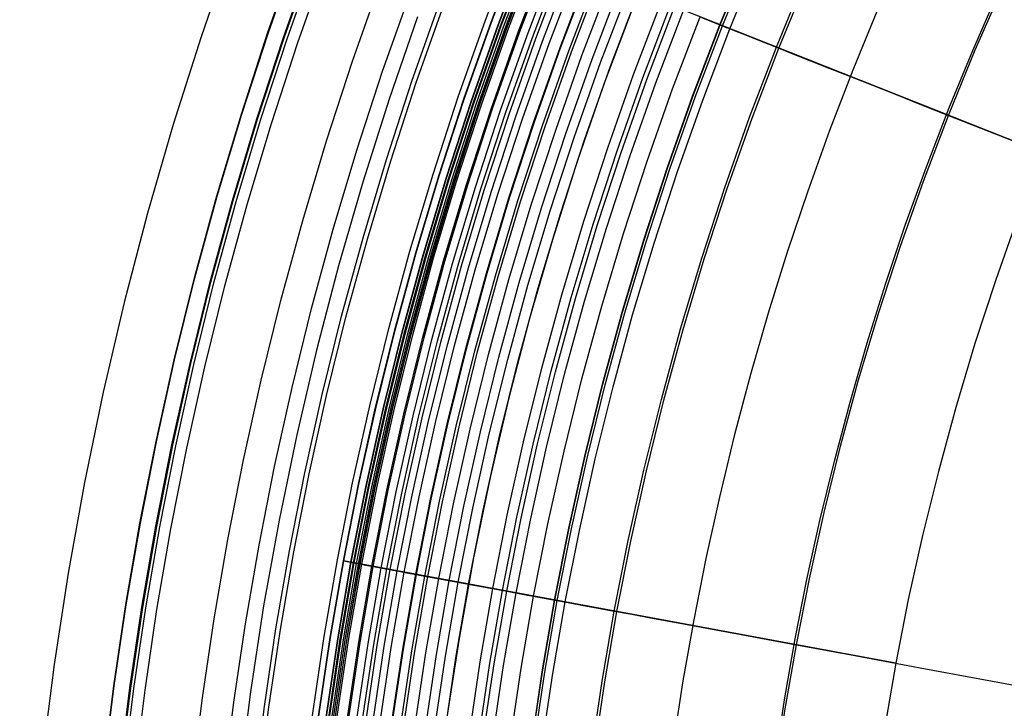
# Model space of a CAD drawing. Header units: millimetres. Extents: x -14 to 488, y -50 to 50.
# Tile 233 of 256: x 419.38 to 428.9, y 4.39 to 11.04. Entities that reach past the tile are written whole.
import ezdxf

# ---------------------------------------------------------------- set-up
doc = ezdxf.new("R2010")
doc.units = ezdxf.units.MM
doc.header["$MEASUREMENT"] = 0
doc.layers.add('Default', color=7, linetype='Continuous')

msp = doc.modelspace()

# ---------------------------------------------------------------- linework, layer by layer
at = {"layer": 'Default', "extrusion": (1.29204e-07, 2.43344e-08, 1)}
msp.add_lwpolyline([(480.4427, 10.3648), (480.2299, 10.894), (480.005, 11.4225), (479.7678, 11.95), (479.5182, 12.476), (479.2562, 13.0001), (478.9817, 13.522), (478.6948, 14.0412), (478.3952, 14.5574), (478.0832, 15.0701), (477.7586, 15.5788), (477.4215, 16.0832), (477.072, 16.5827), (476.7101, 17.0771), (476.3359, 17.5658), (475.9495, 18.0484), (475.551, 18.5244), (475.1406, 18.9935), (474.7185, 19.4552), (474.2849, 19.909), (473.8399, 20.3547), (473.3837, 20.7916), (472.9167, 21.2195), (472.4391, 21.638), (471.9512, 22.0466), (471.4533, 22.445), (470.9457, 22.8329), (470.4287, 23.2098), (469.9027, 23.5755), (469.368, 23.9296), (468.8252, 24.2719), (468.2744, 24.602), (467.7163, 24.9197), (467.1511, 25.2247), (466.5793, 25.5168), (466.0014, 25.7959), (465.4177, 26.0616), (464.8289, 26.3139), (464.2353, 26.5526), (463.6374, 26.7776), (463.0356, 26.9888), (462.4306, 27.186), (461.8226, 27.3693), (461.2122, 27.5386), (460.6, 27.6939), (459.9862, 27.8351), (459.3715, 27.9624), (458.7563, 28.0757), (458.1411, 28.1752), (457.5262, 28.2608), (456.9122, 28.3328), (456.2995, 28.3912), (455.6884, 28.4362), (455.0796, 28.4679), (454.4732, 28.4865), (453.8698, 28.4922), (453.2696, 28.4852), (452.6732, 28.4657), (452.0808, 28.4339), (451.4927, 28.3901), (450.9094, 28.3345), (450.3311, 28.2675), (449.7581, 28.1891), (449.1907, 28.0999), (448.6291, 27.9999), (448.0697, 27.8887), (447.5087, 27.7655), (446.9464, 27.63), (446.3833, 27.4821), (445.8198, 27.3216), (445.2561, 27.1485), (444.6927, 26.9626), (444.13, 26.7638), (443.5685, 26.552), (443.0084, 26.3272), (442.4504, 26.0893), (441.8947, 25.8383), (441.342, 25.5741), (440.7924, 25.2968), (440.2467, 25.0064), (439.7051, 24.7029), (439.1682, 24.3865), (438.6363, 24.0571), (438.1101, 23.715), (437.5898, 23.3601), (437.0759, 22.9928), (436.569, 22.613), (436.0693, 22.2211), (435.5775, 21.8173), (435.0938, 21.4017), (434.6187, 20.9746), (434.1526, 20.5363), (433.6959, 20.0871), (433.2489, 19.6272), (432.8121, 19.1571), (432.3858, 18.677), (431.9702, 18.1872), (431.5659, 17.6883), (431.173, 17.1804), (430.7918, 16.6641), (430.4226, 16.1398), (430.0657, 15.6078), (429.7212, 15.0687), (429.3895, 14.5227), (429.0706, 13.9705), (428.7647, 13.4123), (428.4721, 12.8488), (428.1927, 12.2803), (427.9268, 11.7074), (427.6744, 11.1304), (427.4356, 10.5499), (427.2103, 9.9663), (426.9987, 9.38), (426.8008, 8.7917), (426.6164, 8.2016), (426.4456, 7.6102), (426.2883, 7.0181), (426.1445, 6.4256), (426.0139, 5.8332), (425.8967, 5.2412), (425.7925, 4.6501), (425.7012, 4.0604), (425.6228, 3.4723), (425.557, 2.8864), (425.5037, 2.3028), (425.4625, 1.7221), (425.4334, 1.1445), (425.4162, 0.5703), (425.4104, 0)], dxfattribs=at)
at = {"layer": 'Default', "extrusion": (1.77552e-07, 3.34403e-08, 1)}
msp.add_lwpolyline([(478.5828, 9.6384), (478.2875, 10.3628), (478.0207, 10.9693), (477.7376, 11.5717), (477.4381, 12.1692), (477.1224, 12.7613), (476.7906, 13.3474), (476.4428, 13.9266), (476.0792, 14.4986), (475.7001, 15.0625), (475.3058, 15.6178), (474.8964, 16.1638), (474.4725, 16.7), (474.0342, 17.2258), (473.582, 17.7406), (473.1164, 18.2439), (472.6378, 18.7351), (472.1465, 19.2138), (471.6433, 19.6794), (471.1285, 20.1316), (470.6027, 20.5698), (470.0665, 20.9938), (469.5204, 21.4031), (468.9651, 21.7975), (468.4012, 22.1766), (467.8293, 22.5401), (467.25, 22.8879), (466.664, 23.2198), (466.0719, 23.5355), (465.4743, 23.835), (464.872, 24.1181), (464.2655, 24.3848), (463.6555, 24.6352), (463.0426, 24.8691), (462.4275, 25.0866), (461.8108, 25.2877), (461.1931, 25.4727), (460.5749, 25.6416), (459.957, 25.7945), (459.3398, 25.9316), (458.7238, 26.0531), (458.1097, 26.1593), (457.4979, 26.2504), (456.889, 26.3266), (456.2834, 26.3883), (455.6815, 26.4357), (455.0838, 26.4691), (454.4907, 26.4889), (453.9026, 26.4955), (453.3145, 26.4889), (452.7215, 26.4691), (452.1238, 26.4357), (451.5219, 26.3883), (450.9163, 26.3266), (450.3073, 26.2504), (449.6955, 26.1593), (449.0814, 26.0531), (448.4655, 25.9316), (447.8483, 25.7945), (447.2303, 25.6416), (446.6122, 25.4727), (445.9945, 25.2877), (445.3777, 25.0866), (444.7627, 24.8691), (444.1498, 24.6352), (443.5398, 24.3848), (442.9333, 24.1181), (442.331, 23.835), (441.7334, 23.5355), (441.1413, 23.2198), (440.5553, 22.8879), (439.976, 22.5401), (439.4041, 22.1766), (438.8401, 21.7975), (438.2848, 21.4031), (437.7388, 20.9938), (437.2026, 20.5698), (436.6768, 20.1316), (436.162, 19.6794), (435.6587, 19.2138), (435.1675, 18.7351), (434.6888, 18.2439), (434.2232, 17.7406), (433.7711, 17.2258), (433.3328, 16.7), (432.9088, 16.1638), (432.4995, 15.6178), (432.1051, 15.0625), (431.726, 14.4986), (431.3625, 13.9266), (431.0147, 13.3474), (430.6829, 12.7613), (430.3671, 12.1692), (430.0677, 11.5717), (429.7845, 10.9693), (429.5178, 10.3628), (429.2675, 9.7528), (429.0336, 9.14), (428.8161, 8.5249), (428.6149, 7.9082), (428.4299, 7.2904), (428.2611, 6.6723), (428.1082, 6.0543), (427.971, 5.4371), (427.8495, 4.8212), (427.7433, 4.2071), (427.6522, 3.5953), (427.576, 2.9864), (427.5143, 2.3807), (427.4669, 1.7789), (427.4335, 1.1812), (427.4137, 0.5881), (427.4072, 0)], dxfattribs=at)
at = {"layer": 'Default'}
for points in [[(421.426, 11.7135), (421.1347, 10.872), (420.8652, 10.0232), (420.6177, 9.1676), (420.3924, 8.306), (420.1893, 7.4389), (420.0086, 6.5668), (419.8505, 5.6903), (419.7149, 4.8101), (419.6022, 3.9267), (419.514, 3.0592), (419.4478, 2.1897), (419.4035, 1.3188), (419.3812, 0.4471), (419.3809, -0.4249), (419.4026, -1.2966)], [(421.426, 11.7135), (421.1347, 10.872), (420.8652, 10.0232), (420.6177, 9.1676), (420.3924, 8.306), (420.1893, 7.4389), (420.0086, 6.5668), (419.8505, 5.6903), (419.7149, 4.8101), (419.6022, 3.9267), (419.514, 3.0592), (419.4478, 2.1897), (419.4035, 1.3188), (419.3812, 0.4471), (419.3809, -0.4249), (419.4026, -1.2966)], [(421.9189, 0), (421.9268, 0.7099), (421.9507, 1.4258), (421.9911, 2.1473), (422.0483, 2.8739), (422.1227, 3.605), (422.2148, 4.34), (422.3247, 5.0785), (422.4529, 5.8199), (422.5996, 6.5634), (422.7651, 7.3085), (422.9497, 8.0544), (423.1535, 8.8006), (423.3768, 9.5463), (423.6197, 10.2907), (423.8822, 11.0332), (424.1646, 11.7731)], [(421.9771, 0), (421.985, 0.7086), (422.0089, 1.4232), (422.0492, 2.1434), (422.1063, 2.8687), (422.1806, 3.5984), (422.2724, 4.3321), (422.3822, 5.0693), (422.5101, 5.8093), (422.6566, 6.5514), (422.8218, 7.2951), (423.006, 8.0398), (423.2095, 8.7846), (423.4324, 9.5289), (423.6748, 10.272), (423.9369, 11.0132), (424.2187, 11.7516)], [(421.9813, 0), (421.9891, 0.7085), (422.013, 1.4231), (422.0533, 2.1431), (422.1104, 2.8683), (422.1847, 3.5979), (422.2765, 4.3316), (422.3862, 5.0686), (422.5142, 5.8085), (422.6606, 6.5506), (422.8258, 7.2942), (423.01, 8.0387), (423.2135, 8.7834), (423.4363, 9.5277), (423.6787, 10.2707), (423.9407, 11.0117), (424.2225, 11.7501)], [(422.0511, 0), (422.0589, 0.707), (422.0828, 1.42), (422.123, 2.1385), (422.1799, 2.862), (422.2541, 3.5901), (422.3457, 4.3221), (422.4552, 5.0576), (422.5828, 5.7958), (422.729, 6.5363), (422.8938, 7.2783), (423.0776, 8.0211), (423.2806, 8.7642), (423.5029, 9.5068), (423.7448, 10.2482), (424.0063, 10.9876), (424.2874, 11.7244)], [(422.054, 0), (422.0618, 0.7069), (422.0856, 1.4198), (422.1258, 2.1383), (422.1828, 2.8617), (422.2569, 3.5897), (422.3486, 4.3217), (422.458, 5.0571), (422.5857, 5.7953), (422.7318, 6.5357), (422.8966, 7.2776), (423.0804, 8.0204), (423.2834, 8.7634), (423.5057, 9.506), (423.7475, 10.2473), (424.009, 10.9867), (424.2901, 11.7233)], [(422.0765, 0), (422.0844, 0.7064), (422.1082, 1.4188), (422.1483, 2.1368), (422.2053, 2.8597), (422.2793, 3.5872), (422.3709, 4.3187), (422.4803, 5.0535), (422.6079, 5.7912), (422.7539, 6.531), (422.9186, 7.2724), (423.1022, 8.0147), (423.3051, 8.7572), (423.5272, 9.4992), (423.7689, 10.24), (424.0302, 10.9789), (424.3111, 11.715)], [(422.0835, 0), (422.0914, 0.7063), (422.1152, 1.4185), (422.1553, 2.1363), (422.2122, 2.8591), (422.2863, 3.5864), (422.3778, 4.3177), (422.4872, 5.0524), (422.6147, 5.7899), (422.7607, 6.5296), (422.9254, 7.2708), (423.109, 8.013), (423.3118, 8.7553), (423.5339, 9.4971), (423.7755, 10.2378), (424.0367, 10.9765), (424.3176, 11.7125)], [(419.9772, 0), (419.9855, 0.753), (420.0109, 1.5124), (420.0537, 2.2777), (420.1144, 3.0484), (420.1933, 3.8238), (420.2909, 4.6035), (420.4076, 5.3869), (420.5435, 6.1732), (420.6992, 6.9618), (420.8747, 7.7522), (421.0705, 8.5434), (421.2867, 9.3349), (421.5235, 10.1258), (421.7811, 10.9155), (422.0596, 11.7031)], [(419.9813, 0), (419.9897, 0.7529), (420.015, 1.5122), (420.0579, 2.2774), (420.1185, 3.048), (420.1975, 3.8234), (420.2951, 4.603), (420.4117, 5.3862), (420.5476, 6.1724), (420.7032, 6.961), (420.8788, 7.7512), (421.0745, 8.5424), (421.2907, 9.3337), (421.5275, 10.1246), (421.7851, 10.9142), (422.0635, 11.7016)], [(420.1343, 0), (420.1426, 0.7495), (420.1678, 1.5054), (420.2105, 2.2672), (420.2709, 3.0342), (420.3494, 3.8061), (420.4466, 4.5822), (420.5627, 5.3619), (420.698, 6.1446), (420.8529, 6.9296), (421.0277, 7.7163), (421.2226, 8.5038), (421.4378, 9.2917), (421.6735, 10.0789), (421.9299, 10.8649), (422.2071, 11.6489)], [(420.1414, 0), (420.1497, 0.7494), (420.175, 1.5051), (420.2176, 2.2667), (420.278, 3.0336), (420.3565, 3.8053), (420.4537, 4.5813), (420.5697, 5.3608), (420.705, 6.1433), (420.8599, 6.9281), (421.0346, 7.7146), (421.2295, 8.5021), (421.4446, 9.2897), (421.6803, 10.0768), (421.9366, 10.8627), (422.2138, 11.6464)], [(420.1716, 0), (420.1799, 0.7487), (420.2051, 1.5037), (420.2477, 2.2646), (420.308, 3.0309), (420.3865, 3.8019), (420.4836, 4.5772), (420.5995, 5.356), (420.7347, 6.1378), (420.8894, 6.922), (421.064, 7.7077), (421.2587, 8.4945), (421.4736, 9.2814), (421.7091, 10.0678), (421.9652, 10.8529), (422.2421, 11.636)], [(422.1074, 0), (422.1153, 0.7057), (422.139, 1.4174), (422.1792, 2.1347), (422.236, 2.8569), (422.31, 3.5837), (422.4015, 4.3145), (422.5108, 5.0486), (422.6382, 5.7856), (422.7841, 6.5247), (422.9486, 7.2654), (423.1321, 8.0069), (423.3348, 8.7487), (423.5567, 9.49), (423.7981, 10.2301), (424.0591, 10.9682), (424.3398, 11.7037)], [(422.1249, 0), (422.1327, 0.7053), (422.1565, 1.4167), (422.1966, 2.1335), (422.2534, 2.8554), (422.3274, 3.5818), (422.4188, 4.3121), (422.5281, 5.0458), (422.6554, 5.7824), (422.8012, 6.5211), (422.9656, 7.2614), (423.149, 8.0026), (423.3515, 8.7439), (423.5734, 9.4848), (423.8147, 10.2245), (424.0755, 10.9622), (424.3561, 11.6972)], [(422.1391, 0), (422.147, 0.705), (422.1707, 1.416), (422.2108, 2.1325), (422.2676, 2.8541), (422.3415, 3.5802), (422.4329, 4.3102), (422.5421, 5.0436), (422.6694, 5.7798), (422.8151, 6.5182), (422.9795, 7.2581), (423.1628, 7.999), (423.3652, 8.74), (423.587, 9.4805), (423.8281, 10.2199), (424.0889, 10.9573), (424.3693, 11.692)], [(422.1413, 0), (422.1492, 0.705), (422.1729, 1.4159), (422.213, 2.1324), (422.2698, 2.8539), (422.3437, 3.5799), (422.4351, 4.3099), (422.5443, 5.0432), (422.6716, 5.7794), (422.8173, 6.5177), (422.9817, 7.2576), (423.165, 7.9984), (423.3674, 8.7394), (423.5891, 9.4799), (423.8302, 10.2192), (424.091, 10.9565), (424.3714, 11.6912)], [(422.1569, 0), (422.1647, 0.7046), (422.1884, 1.4152), (422.2285, 2.1314), (422.2853, 2.8525), (422.3592, 3.5782), (422.4505, 4.3078), (422.5596, 5.0408), (422.6869, 5.7766), (422.8325, 6.5145), (422.9968, 7.2541), (423.18, 7.9945), (423.3823, 8.7351), (423.6039, 9.4752), (423.8449, 10.2142), (424.1056, 10.9512), (424.3858, 11.6855)], [(422.2573, 0), (422.2651, 0.7024), (422.2888, 1.4108), (422.3287, 2.1246), (422.3853, 2.8435), (422.459, 3.5668), (422.55, 4.2941), (422.6588, 5.0248), (422.7856, 5.7583), (422.9308, 6.4939), (423.0946, 7.2311), (423.2772, 7.9692), (423.4789, 8.7075), (423.6998, 9.4453), (423.9401, 10.1819), (424.1998, 10.9165), (424.4792, 11.6485)], [(422.2708, 0), (422.2786, 0.7021), (422.3022, 1.4102), (422.3421, 2.1237), (422.3987, 2.8423), (422.4723, 3.5653), (422.5633, 4.2923), (422.6721, 5.0227), (422.7988, 5.7558), (422.944, 6.4912), (423.1077, 7.2281), (423.2902, 7.9658), (423.4918, 8.7038), (423.7126, 9.4413), (423.9528, 10.1775), (424.2125, 10.9119), (424.4917, 11.6435)], [(422.3481, 0), (422.3559, 0.7004), (422.3795, 1.4067), (422.4193, 2.1185), (422.4757, 2.8353), (422.5492, 3.5566), (422.64, 4.2818), (422.7484, 5.0104), (422.8749, 5.7418), (423.0196, 6.4753), (423.1829, 7.2104), (423.365, 7.9463), (423.5661, 8.6825), (423.7864, 9.4182), (424.026, 10.1526), (424.285, 10.8852), (424.5636, 11.6151)], [(424.0539, 0), (424.0612, 0.6625), (424.0835, 1.3307), (424.1212, 2.004), (424.1746, 2.682), (424.2441, 3.3643), (424.33, 4.0503), (424.4326, 4.7395), (424.5522, 5.4314), (424.6891, 6.1253), (424.8436, 6.8206), (425.0158, 7.5168), (425.2061, 8.2131), (425.4144, 8.909), (425.6411, 9.6038), (425.8861, 10.2968), (426.1496, 10.9872), (426.4316, 11.6744)], [(424.0566, 0), (424.0639, 0.6625), (424.0863, 1.3305), (424.1239, 2.0038), (424.1773, 2.6818), (424.2468, 3.364), (424.3327, 4.05), (424.4352, 4.7391), (424.5549, 5.4309), (424.6918, 6.1247), (424.8462, 6.82), (425.0185, 7.5161), (425.2087, 8.2124), (425.417, 8.9082), (425.6437, 9.6029), (425.8887, 10.2958), (426.1521, 10.9862), (426.4341, 11.6733)], [(424.0797, 0), (424.087, 0.6619), (424.1093, 1.3295), (424.147, 2.0023), (424.2003, 2.6797), (424.2697, 3.3614), (424.3555, 4.0468), (424.458, 4.7354), (424.5776, 5.4267), (424.7144, 6.12), (424.8687, 6.8147), (425.0408, 7.5103), (425.2309, 8.206), (425.4391, 8.9013), (425.6655, 9.5955), (425.9103, 10.2879), (426.1736, 10.9777), (426.4554, 11.6643)], [(424.1579, 0), (424.1652, 0.6602), (424.1874, 1.326), (424.225, 1.997), (424.2782, 2.6727), (424.3474, 3.3526), (424.433, 4.0362), (424.5352, 4.723), (424.6544, 5.4125), (424.7909, 6.1039), (424.9448, 6.7968), (425.1165, 7.4906), (425.306, 8.1845), (425.5137, 8.878), (425.7395, 9.5704), (425.9837, 10.2609), (426.2463, 10.9489), (426.5273, 11.6337)], [(420.2813, 0), (420.2896, 0.7463), (420.3147, 1.4988), (420.3572, 2.2573), (420.4173, 3.021), (420.4956, 3.7895), (420.5923, 4.5623), (420.7079, 5.3386), (420.8426, 6.1178), (420.9968, 6.8994), (421.1708, 7.6827), (421.3649, 8.4668), (421.5791, 9.2512), (421.8138, 10.0351), (422.0691, 10.8176), (422.3451, 11.5982)], [(422.4034, 0), (422.4112, 0.6992), (422.4348, 1.4042), (422.4745, 2.1148), (422.5309, 2.8303), (422.6042, 3.5504), (422.6948, 4.2743), (422.8031, 5.0016), (422.9293, 5.7317), (423.0738, 6.4639), (423.2368, 7.1977), (423.4186, 7.9324), (423.6193, 8.6673), (423.8392, 9.4017), (424.0784, 10.1348), (424.337, 10.8661), (424.6151, 11.5947)], [(422.4378, 0), (422.4456, 0.6984), (422.4691, 1.4027), (422.5088, 2.1125), (422.5651, 2.8273), (422.6384, 3.5465), (422.7289, 4.2696), (422.837, 4.9961), (422.9631, 5.7254), (423.1075, 6.4569), (423.2703, 7.1899), (423.4519, 7.9237), (423.6524, 8.6578), (423.8721, 9.3914), (424.111, 10.1238), (424.3693, 10.8542), (424.647, 11.582)], [(422.5061, 0), (422.5138, 0.6969), (422.5373, 1.3997), (422.5769, 2.1079), (422.6331, 2.8211), (422.7062, 3.5388), (422.7965, 4.2604), (422.9044, 4.9853), (423.0303, 5.713), (423.1743, 6.4429), (423.3368, 7.1743), (423.518, 7.9066), (423.718, 8.639), (423.9372, 9.371), (424.1756, 10.1018), (424.4333, 10.8307), (424.7105, 11.5569)], [(422.5758, 0), (422.5835, 0.6953), (422.6069, 1.3966), (422.6465, 2.1032), (422.7025, 2.8149), (422.7754, 3.5309), (422.8655, 4.2509), (422.9732, 4.9742), (423.0988, 5.7003), (423.2425, 6.4286), (423.4046, 7.1584), (423.5854, 7.889), (423.785, 8.6199), (424.0037, 9.3502), (424.2416, 10.0794), (424.4987, 10.8067), (424.7753, 11.5313)], [(422.6878, 0), (422.6955, 0.6928), (422.7189, 1.3916), (422.7583, 2.0957), (422.8141, 2.8048), (422.8867, 3.5183), (422.9765, 4.2357), (423.0838, 4.9565), (423.2089, 5.6799), (423.3521, 6.4056), (423.5137, 7.1328), (423.6938, 7.8608), (423.8928, 8.589), (424.1107, 9.3168), (424.3477, 10.0433), (424.6039, 10.768), (424.8795, 11.49)], [(422.6944, 0), (422.7021, 0.6927), (422.7254, 1.3913), (422.7648, 2.0953), (422.8206, 2.8042), (422.8932, 3.5176), (422.983, 4.2348), (423.0903, 4.9554), (423.2154, 5.6788), (423.3586, 6.4042), (423.5201, 7.1313), (423.7002, 7.8591), (423.899, 8.5872), (424.1169, 9.3148), (424.3539, 10.0412), (424.6101, 10.7657), (424.8856, 11.4876)], [(422.7782, 0), (422.7859, 0.6908), (422.8091, 1.3875), (422.8484, 2.0896), (422.9041, 2.7967), (422.9765, 3.5081), (423.0661, 4.2234), (423.1731, 4.9421), (423.2978, 5.6635), (423.4406, 6.387), (423.6017, 7.1121), (423.7813, 7.838), (423.9796, 8.5642), (424.1969, 9.2898), (424.4332, 10.0143), (424.6888, 10.7368), (424.9635, 11.4568)], [(422.8057, 0), (422.8134, 0.6902), (422.8366, 1.3863), (422.8759, 2.0878), (422.9315, 2.7942), (423.0039, 3.505), (423.0934, 4.2197), (423.2003, 4.9377), (423.3249, 5.6585), (423.4675, 6.3814), (423.6285, 7.1058), (423.8079, 7.8311), (424.0061, 8.5566), (424.2232, 9.2816), (424.4593, 10.0054), (424.7146, 10.7273), (424.9891, 11.4466)], [(424.6405, 0), (424.6477, 0.6495), (424.6696, 1.3045), (424.7065, 1.9646), (424.7589, 2.6293), (424.827, 3.2982), (424.9112, 3.9707), (425.0118, 4.6464), (425.129, 5.3246), (425.2633, 6.0049), (425.4147, 6.6866), (425.5836, 7.369), (425.7701, 8.0517), (425.9743, 8.7339), (426.1965, 9.4151), (426.4368, 10.0944), (426.6951, 10.7712), (426.9715, 11.4449)], [(424.6658, 0), (424.673, 0.6489), (424.6948, 1.3034), (424.7317, 1.9629), (424.784, 2.6271), (424.8521, 3.2954), (424.9362, 3.9673), (425.0367, 4.6424), (425.1539, 5.32), (425.288, 5.9997), (425.4393, 6.6808), (425.608, 7.3627), (425.7943, 8.0448), (425.9984, 8.7264), (426.2204, 9.4069), (426.4604, 10.0857), (426.7185, 10.762), (426.9948, 11.4351)], [(420.8408, 0), (420.8489, 0.7338), (420.8736, 1.4739), (420.9154, 2.2197), (420.9745, 2.9708), (421.0514, 3.7265), (421.1466, 4.4864), (421.2602, 5.2497), (421.3927, 6.016), (421.5444, 6.7846), (421.7155, 7.5548), (421.9063, 8.3259), (422.117, 9.0973), (422.3478, 9.8681), (422.5988, 10.6376), (422.8702, 11.4052)], [(422.9141, 0), (422.9218, 0.6878), (422.945, 1.3815), (422.9841, 2.0805), (423.0395, 2.7845), (423.1116, 3.4928), (423.2008, 4.205), (423.3073, 4.9205), (423.4315, 5.6388), (423.5736, 6.3591), (423.734, 7.081), (423.9128, 7.8038), (424.1103, 8.5267), (424.3267, 9.2492), (424.562, 9.9705), (424.8163, 10.6899), (425.0899, 11.4067)], [(423.0173, 0), (423.025, 0.6855), (423.048, 1.3769), (423.087, 2.0736), (423.1423, 2.7752), (423.2142, 3.4812), (423.303, 4.191), (423.4092, 4.9041), (423.533, 5.62), (423.6746, 6.338), (423.8345, 7.0575), (424.0127, 7.7778), (424.2095, 8.4984), (424.4252, 9.2184), (424.6597, 9.9373), (424.9132, 10.6543), (425.1859, 11.3687)], [(423.1054, 0), (423.113, 0.6836), (423.136, 1.3729), (423.1749, 2.0677), (423.23, 2.7673), (423.3017, 3.4712), (423.3903, 4.179), (423.4961, 4.8901), (423.6196, 5.604), (423.7609, 6.3199), (423.9202, 7.0373), (424.098, 7.7556), (424.2942, 8.4741), (424.5092, 9.1921), (424.7431, 9.909), (424.9959, 10.6239), (425.2678, 11.3363)], [(426.4298, 0), (426.4365, 0.6098), (426.4571, 1.2247), (426.4917, 1.8445), (426.5409, 2.4686), (426.6048, 3.0965), (426.6839, 3.7279), (426.7783, 4.3623), (426.8884, 4.9991), (427.0144, 5.6377), (427.1566, 6.2777), (427.3152, 6.9185), (427.4902, 7.5594), (427.682, 8.1999), (427.8906, 8.8394), (428.1162, 9.4772), (428.3587, 10.1126), (428.6182, 10.7451), (428.8948, 11.374)], [(421.1474, 0), (421.1554, 0.727), (421.1799, 1.4602), (421.2213, 2.1991), (421.2799, 2.9432), (421.3561, 3.6919), (421.4503, 4.4447), (421.5629, 5.2011), (421.6942, 5.9603), (421.8445, 6.7217), (422.014, 7.4848), (422.203, 8.2487), (422.4118, 9.0129), (422.6404, 9.7766), (422.8891, 10.539), (423.158, 11.2994)], [(423.2083, 0), (423.2159, 0.6813), (423.2389, 1.3684), (423.2776, 2.0608), (423.3325, 2.758), (423.4039, 3.4596), (423.4922, 4.1651), (423.5978, 4.8738), (423.7208, 5.5852), (423.8616, 6.2988), (424.0204, 7.0138), (424.1976, 7.7297), (424.3932, 8.4458), (424.6074, 9.1614), (424.8405, 9.8759), (425.0925, 10.5884), (425.3634, 11.2984)], [(421.4467, 0), (421.4547, 0.7204), (421.479, 1.4469), (421.52, 2.179), (421.578, 2.9163), (421.6536, 3.6582), (421.7469, 4.4041), (421.8585, 5.1535), (421.9886, 5.9058), (422.1375, 6.6603), (422.3054, 7.4164), (422.4927, 8.1733), (422.6996, 8.9305), (422.9261, 9.6872), (423.1726, 10.4427), (423.439, 11.1961)], [(421.4904, 0), (421.4984, 0.7194), (421.5227, 1.4449), (421.5636, 2.1761), (421.6215, 2.9124), (421.697, 3.6533), (421.7902, 4.3982), (421.9016, 5.1466), (422.0315, 5.8978), (422.1802, 6.6513), (422.348, 7.4064), (422.535, 8.1623), (422.7416, 8.9185), (422.9678, 9.6742), (423.214, 10.4286), (423.48, 11.1811)], [(425.307, 11.1554), (425.0287, 10.4141), (424.7697, 9.6659), (424.5301, 8.9113), (424.3101, 8.1507), (424.1097, 7.3846), (423.9292, 6.6137), (423.7685, 5.8383), (423.6279, 5.0591), (423.5074, 4.2765), (423.4072, 3.4911), (423.3288, 2.7198), (423.2699, 1.9468), (423.2305, 1.1725), (423.2107, 0.3975), (423.2105, -0.3777), (423.2298, -1.1528)], [(425.307, 11.1554), (425.0287, 10.4141), (424.7697, 9.6659), (424.5301, 8.9113), (424.3101, 8.1507), (424.1097, 7.3846), (423.9292, 6.6137), (423.7685, 5.8383), (423.6279, 5.0591), (423.5074, 4.2765), (423.4072, 3.4911), (423.3288, 2.7198), (423.2699, 1.9468), (423.2305, 1.1725), (423.2107, 0.3975), (423.2105, -0.3777), (423.2298, -1.1528)], [(423.4462, 0), (423.4537, 0.676), (423.4765, 1.3578), (423.5149, 2.0448), (423.5694, 2.7366), (423.6403, 3.4328), (423.7279, 4.1328), (423.8326, 4.836), (423.9547, 5.5419), (424.0944, 6.25), (424.252, 6.9595), (424.4278, 7.6698), (424.6219, 8.3803), (424.8345, 9.0904), (425.0657, 9.7993), (425.3158, 10.5064), (425.5846, 11.2109)], [(423.5405, 0), (423.548, 0.6739), (423.5707, 1.3536), (423.609, 2.0385), (423.6634, 2.7282), (423.734, 3.4222), (423.8214, 4.12), (423.9257, 4.8211), (424.0474, 5.5248), (424.1867, 6.2306), (424.3438, 6.9379), (424.5191, 7.646), (424.7126, 8.3544), (424.9245, 9.0623), (425.155, 9.769), (425.4043, 10.4738), (425.6723, 11.1761)], [(423.5821, 0), (423.5895, 0.673), (423.6122, 1.3517), (423.6505, 2.0357), (423.7047, 2.7244), (423.7753, 3.4175), (423.8625, 4.1144), (423.9667, 4.8145), (424.0883, 5.5172), (424.2274, 6.2221), (424.3843, 6.9284), (424.5592, 7.6356), (424.7525, 8.343), (424.9641, 9.0499), (425.1944, 9.7556), (425.4433, 10.4595), (425.7109, 11.1609)], [(423.2274, 11.0638), (422.9522, 10.269), (422.6977, 9.4672), (422.4639, 8.6592), (422.2511, 7.8453), (422.0592, 7.0263), (421.8886, 6.2026), (421.7392, 5.3747), (421.6112, 4.5433), (421.5047, 3.7089), (421.4214, 2.8895), (421.3588, 2.0682), (421.317, 1.2457), (421.296, 0.4223), (421.2957, -0.4013), (421.3162, -1.2247)], [(423.2274, 11.0638), (422.9522, 10.269), (422.6977, 9.4672), (422.4639, 8.6592), (422.2511, 7.8453), (422.0592, 7.0263), (421.8886, 6.2026), (421.7392, 5.3747), (421.6112, 4.5433), (421.5047, 3.7089), (421.4214, 2.8895), (421.3588, 2.0682), (421.317, 1.2457), (421.296, 0.4223), (421.2957, -0.4013), (421.3162, -1.2247)], [(423.6748, 0), (423.6822, 0.6709), (423.7048, 1.3476), (423.743, 2.0294), (423.797, 2.7161), (423.8674, 3.4071), (423.9543, 4.1018), (424.0583, 4.7997), (424.1794, 5.5004), (424.3181, 6.2031), (424.4745, 6.9072), (424.6489, 7.6123), (424.8416, 8.3175), (425.0526, 9.0222), (425.2821, 9.7258), (425.5303, 10.4275), (425.7971, 11.1267)], [(423.8475, 0), (423.8549, 0.6671), (423.8773, 1.3399), (423.9153, 2.0179), (423.969, 2.7006), (424.039, 3.3876), (424.1254, 4.0784), (424.2288, 4.7723), (424.3492, 5.4689), (424.4871, 6.1676), (424.6426, 6.8678), (424.8161, 7.5688), (425.0076, 8.2699), (425.2174, 8.9707), (425.4456, 9.6702), (425.6924, 10.368), (425.9577, 11.0632)]]:
    msp.add_lwpolyline(points, dxfattribs=at)
at = {"layer": 'Default', "extrusion": (0.314906, 0.949123, 0)}
for points in [[(-400.1147, 20.26), (-400.1142, 20.2144), (-400.1128, 20.1685), (-400.1104, 20.1222), (-400.107, 20.0756), (-400.1025, 20.0287), (-400.097, 19.9816), (-400.0904, 19.9342), (-400.0827, 19.8866), (-400.074, 19.8389), (-400.064, 19.7911), (-400.053, 19.7433), (-400.0408, 19.6954), (-400.0274, 19.6476), (-400.0129, 19.5998), (-399.9972, 19.5522), (-399.9803, 19.5048), (-399.9622, 19.4575), (-399.9429, 19.4106), (-399.9224, 19.3639), (-399.9008, 19.3176), (-399.878, 19.2718), (-399.854, 19.2264), (-399.8288, 19.1816), (-399.8026, 19.1373), (-399.7752, 19.0936), (-399.7467, 19.0506), (-399.7171, 19.0083), (-399.6864, 18.9668), (-399.6548, 18.9261), (-399.6221, 18.8862), (-399.5884, 18.8473), (-399.5538, 18.8092), (-399.5183, 18.7722), (-399.482, 18.7361), (-399.4448, 18.7011), (-399.4068, 18.6671), (-399.368, 18.6343), (-399.3285, 18.6026), (-399.2884, 18.5721), (-399.2476, 18.5427), (-399.2063, 18.5146), (-399.1644, 18.4876), (-399.1221, 18.462), (-399.0793, 18.4375), (-399.0361, 18.4143), (-398.9926, 18.3924), (-398.9487, 18.3717), (-398.9047, 18.3524), (-398.8604, 18.3342), (-398.8159, 18.3174), (-398.7713, 18.3018), (-398.7267, 18.2875), (-398.682, 18.2744), (-398.6374, 18.2626), (-398.5927, 18.252), (-398.5482, 18.2426), (-398.5038, 18.2343), (-398.4596, 18.2273), (-398.4156, 18.2214), (-398.3718, 18.2166), (-398.3283, 18.2129), (-398.2851, 18.2103), (-398.2423, 18.2088), (-398.1998, 18.2083), (-398.1573, 18.2088), (-398.1144, 18.2103), (-398.0712, 18.2129), (-398.0277, 18.2166), (-397.9839, 18.2214), (-397.9399, 18.2273), (-397.8957, 18.2343), (-397.8513, 18.2426), (-397.8068, 18.252), (-397.7622, 18.2626), (-397.7175, 18.2744), (-397.6729, 18.2875), (-397.6282, 18.3018), (-397.5837, 18.3174), (-397.5392, 18.3342), (-397.4949, 18.3524), (-397.4508, 18.3717), (-397.407, 18.3924), (-397.3635, 18.4143), (-397.3203, 18.4375), (-397.2775, 18.462), (-397.2351, 18.4876), (-397.1932, 18.5146), (-397.1519, 18.5427), (-397.1112, 18.5721), (-397.071, 18.6026), (-397.0316, 18.6343), (-396.9928, 18.6671), (-396.9548, 18.7011), (-396.9176, 18.7361), (-396.8812, 18.7722), (-396.8457, 18.8092), (-396.8111, 18.8473), (-396.7775, 18.8862), (-396.7448, 18.9261), (-396.7131, 18.9668), (-396.6825, 19.0083), (-396.6529, 19.0506), (-396.6244, 19.0936), (-396.597, 19.1373), (-396.5707, 19.1816), (-396.5456, 19.2264), (-396.5216, 19.2718), (-396.4988, 19.3176), (-396.4771, 19.3639), (-396.4567, 19.4106), (-396.4374, 19.4575), (-396.4193, 19.5048), (-396.4024, 19.5522), (-396.3867, 19.5998), (-396.3721, 19.6476), (-396.3588, 19.6954), (-396.3466, 19.7433), (-396.3355, 19.7911), (-396.3256, 19.8389), (-396.3168, 19.8866), (-396.3091, 19.9342), (-396.3026, 19.9816), (-396.2971, 20.0287), (-396.2926, 20.0756), (-396.2892, 20.1222), (-396.2868, 20.1685), (-396.2853, 20.2144), (-396.2849, 20.26)], [(-396.2849, 20.26), (-396.2853, 20.3055), (-396.2868, 20.3514), (-396.2892, 20.3977), (-396.2926, 20.4443), (-396.2971, 20.4912), (-396.3026, 20.5384), (-396.3091, 20.5857), (-396.3168, 20.6333), (-396.3256, 20.681), (-396.3355, 20.7288), (-396.3466, 20.7766), (-396.3588, 20.8245), (-396.3721, 20.8723), (-396.3867, 20.9201), (-396.4024, 20.9677), (-396.4193, 21.0152), (-396.4374, 21.0624), (-396.4567, 21.1094), (-396.4771, 21.156), (-396.4988, 21.2023), (-396.5216, 21.2481), (-396.5456, 21.2935), (-396.5707, 21.3384), (-396.597, 21.3826), (-396.6244, 21.4263), (-396.6529, 21.4693), (-396.6825, 21.5116), (-396.7131, 21.5531), (-396.7448, 21.5938), (-396.7775, 21.6337), (-396.8111, 21.6727), (-396.8457, 21.7107), (-396.8812, 21.7478), (-396.9176, 21.7838), (-396.9548, 21.8188), (-396.9928, 21.8528), (-397.0316, 21.8856), (-397.071, 21.9173), (-397.1112, 21.9478), (-397.1519, 21.9772), (-397.1932, 22.0053), (-397.2351, 22.0323), (-397.2775, 22.058), (-397.3203, 22.0824), (-397.3635, 22.1056), (-397.407, 22.1275), (-397.4508, 22.1482), (-397.4949, 22.1676), (-397.5392, 22.1857), (-397.5837, 22.2025), (-397.6282, 22.2181), (-397.6729, 22.2324), (-397.7175, 22.2455), (-397.7622, 22.2573), (-397.8068, 22.268), (-397.8513, 22.2774), (-397.8957, 22.2856), (-397.9399, 22.2926), (-397.9839, 22.2985), (-398.0277, 22.3033), (-398.0712, 22.307), (-398.1144, 22.3096), (-398.1573, 22.3111), (-398.1998, 22.3116), (-398.2423, 22.3111), (-398.2851, 22.3096), (-398.3283, 22.307), (-398.3718, 22.3033), (-398.4156, 22.2985), (-398.4596, 22.2926), (-398.5038, 22.2856), (-398.5482, 22.2774), (-398.5927, 22.268), (-398.6374, 22.2573), (-398.682, 22.2455), (-398.7267, 22.2324), (-398.7713, 22.2181), (-398.8159, 22.2025), (-398.8604, 22.1857), (-398.9047, 22.1676), (-398.9487, 22.1482), (-398.9926, 22.1275), (-399.0361, 22.1056), (-399.0793, 22.0824), (-399.1221, 22.058), (-399.1644, 22.0323), (-399.2063, 22.0053), (-399.2476, 21.9772), (-399.2884, 21.9478), (-399.3285, 21.9173), (-399.368, 21.8856), (-399.4068, 21.8528), (-399.4448, 21.8188), (-399.482, 21.7838), (-399.5183, 21.7478), (-399.5538, 21.7107), (-399.5884, 21.6727), (-399.6221, 21.6337), (-399.6548, 21.5938), (-399.6864, 21.5531), (-399.7171, 21.5116), (-399.7467, 21.4693), (-399.7752, 21.4263), (-399.8026, 21.3826), (-399.8288, 21.3384), (-399.854, 21.2935), (-399.878, 21.2481), (-399.9008, 21.2023), (-399.9224, 21.156), (-399.9429, 21.1094), (-399.9622, 21.0624), (-399.9803, 21.0152), (-399.9972, 20.9677), (-400.0129, 20.9201), (-400.0274, 20.8723), (-400.0408, 20.8245), (-400.053, 20.7766), (-400.064, 20.7288), (-400.074, 20.681), (-400.0827, 20.6333), (-400.0904, 20.5857), (-400.097, 20.5384), (-400.1025, 20.4912), (-400.107, 20.4443), (-400.1104, 20.3977), (-400.1128, 20.3514), (-400.1142, 20.3055), (-400.1147, 20.26)]]:
    msp.add_lwpolyline(points, dxfattribs=at)
at = {"layer": 'Default'}
for points in [[(426.4088, 0, 259.9429), (426.4144, 0.5504, 259.9429), (426.431, 1.1044, 259.9429), (426.4591, 1.6617, 259.9429), (426.4988, 2.2221, 259.9429), (426.5503, 2.7852, 259.9429), (426.6138, 3.3507, 259.9429), (426.6895, 3.9181, 259.9429), (426.7775, 4.4872, 259.9429), (426.878, 5.0576, 259.9429), (426.9912, 5.6288, 259.9429), (427.1171, 6.2004, 259.9429), (427.2559, 6.7722, 259.9429), (427.4077, 7.3436, 259.9429), (427.5725, 7.9142, 259.9429), (427.7504, 8.4836, 259.9429), (427.9415, 9.0514, 259.9429), (428.1457, 9.6171, 259.9429), (428.363, 10.1802, 259.9429), (428.5935, 10.7404, 259.9429), (428.8371, 11.2972, 259.9429)], [(429.2675, 9.7528, 259.8858), (425.5846, 11.2109, 162.9176)], [(425.9706, 11.058, 4.1609), (426.068, 11.0195, 4.0765), (426.1736, 10.9777, 3.9901), (426.2883, 10.9323, 3.9017), (426.4129, 10.8829, 3.8112), (426.5483, 10.8294, 3.7186), (426.6951, 10.7712, 3.624), (426.8541, 10.7083, 3.5273), (427.026, 10.6402, 3.4288), (427.2113, 10.5669, 3.3285), (427.4105, 10.488, 3.2267), (427.6243, 10.4034, 3.1236), (427.8532, 10.3127, 3.0192), (428.0978, 10.2159, 2.9138), (428.3587, 10.1126, 2.8075), (428.8928, 9.9012, 2.6067), (429.489, 9.6652, 2.4045), (430.1502, 9.4034, 2.2019), (430.8794, 9.1147, 2)], [(426.0137, 11.041, 20.9884), (426.064, 11.0211, 20.7384), (426.1095, 11.0031, 20.4822), (426.1496, 10.9872, 20.2199), (426.1835, 10.9738, 19.9541), (426.2109, 10.9629, 19.6878), (426.2321, 10.9545, 19.4212), (426.2469, 10.9487, 19.1547), (426.2557, 10.9452, 18.8885), (426.2584, 10.9441, 18.6228), (426.2553, 10.9454, 18.358), (426.2463, 10.9489, 18.0944), (426.2316, 10.9547, 17.8322), (426.211, 10.9629, 17.5717), (426.1846, 10.9733, 17.3132), (426.1521, 10.9862, 17.0567), (426.1135, 11.0015, 16.8027), (426.0684, 11.0193, 16.551), (426.0166, 11.0398, 16.3019)], [(427.8495, 4.8212, 259.8858), (423.9547, 5.5419, 162.9176), (422.5101, 5.8093, 32.3076), (422.5291, 5.8058, 30.216), (422.5828, 5.7958, 28.5966), (422.6222, 5.7885, 27.936), (422.6694, 5.7798, 27.3592), (422.7239, 5.7697, 26.854), (422.7856, 5.7583, 26.4062), (422.8542, 5.7456, 26.0026), (422.9293, 5.7317, 25.6344), (423.0107, 5.7166, 25.2936), (423.0988, 5.7003, 24.9711), (423.1941, 5.6827, 24.6582), (423.2978, 5.6635, 24.3464), (423.9467, 5.5434, 22.5692), (424.0883, 5.5172, 22.1474), (424.2246, 5.492, 21.7019), (424.2893, 5.48, 21.4701), (424.3508, 5.4687, 21.2323), (424.4085, 5.458, 20.9884), (424.4617, 5.4481, 20.7384), (424.5098, 5.4392, 20.4822), (424.5522, 5.4314, 20.2199), (424.588, 5.4247, 19.9541), (424.6171, 5.4194, 19.6878), (424.6394, 5.4152, 19.4212), (424.6551, 5.4123, 19.1547), (424.6644, 5.4106, 18.8885), (424.6673, 5.4101, 18.6228), (424.6639, 5.4107, 18.358), (424.6544, 5.4125, 18.0944), (424.6389, 5.4153, 17.8322), (424.6172, 5.4194, 17.5717), (424.5892, 5.4245, 17.3132), (424.5549, 5.4309, 17.0567), (424.514, 5.4384, 16.8027), (424.4663, 5.4473, 16.551), (424.4115, 5.4574, 16.3019), (424.3492, 5.4689, 16.0554), (424.2801, 5.4817, 15.8153), (424.206, 5.4954, 15.5855), (424.128, 5.5099, 15.3662), (424.0474, 5.5248, 15.1574), (423.9653, 5.54, 14.9592), (423.8828, 5.5552, 14.7713), (423.3115, 5.661, 13.5807), (423.2581, 5.6709, 13.4606), (423.2089, 5.6799, 13.3439), (423.1624, 5.6886, 13.2261), (423.1171, 5.697, 13.1032), (423.073, 5.7051, 12.9753), (423.0303, 5.713, 12.8423), (422.989, 5.7207, 12.7042), (422.9493, 5.728, 12.5609), (422.9112, 5.735, 12.4126), (422.8749, 5.7418, 12.2591), (422.8404, 5.7482, 12.1005), (422.8078, 5.7542, 11.9368), (422.7485, 5.7652, 11.5941), (422.6975, 5.7746, 11.231), (422.6554, 5.7824, 10.8477), (422.6228, 5.7884, 10.4446), (422.6, 5.7926, 10.026), (422.5875, 5.7949, 9.5971), (422.5857, 5.7953, 9.1635), (422.5947, 5.7936, 8.7306), (422.6147, 5.7899, 8.3038), (422.6456, 5.7842, 7.8884), (422.6869, 5.7766, 7.4901), (422.7111, 5.7721, 7.3013), (422.7377, 5.7672, 7.1223), (422.7669, 5.7618, 6.952), (422.7988, 5.7558, 6.7897), (422.834, 5.7493, 6.6344), (422.8728, 5.7422, 6.4847), (422.9156, 5.7342, 6.3392), (422.9388, 5.7299, 6.2675), (422.9631, 5.7254, 6.1963), (422.9888, 5.7207, 6.1253), (423.0159, 5.7157, 6.0545), (423.0445, 5.7104, 5.9836), (423.0748, 5.7048, 5.9124), (423.1069, 5.6988, 5.8408), (423.1409, 5.6925, 5.7685), (423.1771, 5.6858, 5.6954), (423.2154, 5.6788, 5.6212), (423.2561, 5.6712, 5.5459), (423.2992, 5.6632, 5.4692), (423.345, 5.6548, 5.3912), (423.3937, 5.6458, 5.3115), (423.5, 5.6261, 5.1473), (423.6196, 5.604, 4.9756), (423.7463, 5.5805, 4.8054), (423.811, 5.5685, 4.7235), (423.8776, 5.5562, 4.6431), (423.9469, 5.5434, 4.5636), (424.0198, 5.5299, 4.4844), (424.097, 5.5156, 4.4051), (424.1794, 5.5004, 4.325), (424.2677, 5.484, 4.2437), (424.3629, 5.4664, 4.1609), (424.4659, 5.4474, 4.0765), (424.5776, 5.4267, 3.9901), (424.6989, 5.4042, 3.9017), (424.8307, 5.3798, 3.8112), (424.9738, 5.3534, 3.7186), (425.129, 5.3246, 3.624), (425.2972, 5.2935, 3.5273), (425.479, 5.2599, 3.4288), (425.675, 5.2236, 3.3285), (425.8857, 5.1846, 3.2267), (426.1118, 5.1428, 3.1236), (426.3539, 5.098, 3.0192), (426.6126, 5.0501, 2.9138), (426.8884, 4.9991, 2.8075), (427.4533, 4.8945, 2.6067), (428.0838, 4.7778, 2.4045), (428.783, 4.6485, 2.2019), (429.5542, 4.5057, 2)]]:
    msp.add_polyline3d(points, dxfattribs=at)

doc.saveas('drawing.dxf')
